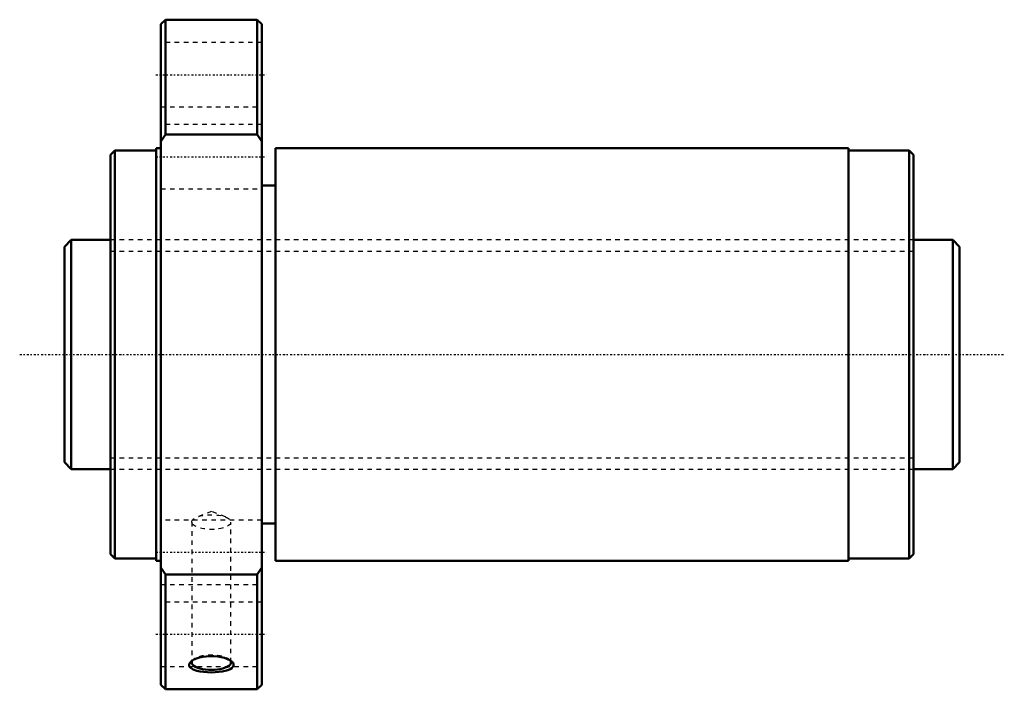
# Model space of a CAD drawing. Header units: millimetres. Extents: x -20 to 195, y -73 to 73.
import ezdxf

# ---------------------------------------------------------------- set-up
doc = ezdxf.new("R2010")
doc.units = ezdxf.units.MM
doc.linetypes.add('Center', pattern=[1.5, 0.45, -0.5, 0.05, -0.5])
doc.linetypes.add('Dashed', pattern=[2, 1, -1])
for name, color, linetype, lineweight in [('2d ConnectionPoints', 7, 'Continuous', 50), ('AM_0', 7, 'Continuous', 50), ('AM_5', 3, 'Continuous', 25), ('AM_7', 7, 'Center', 25), ('AM_9', 6, 'Dashed', 25)]:
    doc.layers.add(name, color=color, linetype=linetype, lineweight=lineweight)

# ---------------------------------------------------------------- blocks, each defined once
blk = doc.blocks.new('1_NRR000SBK5050_5_6Nut_0_in_SBK5050_5_6RRG0_195LC0_0000__0')
at = {"layer": 'AM_0'}
for p, q in [((12, 73), (11, 72)), ((32, 73), (12, 73)), ((12, 73), (12, 48)), ((33, 72), (32, 73)), ((32, 73), (32, 48)), ((11, 72), (11, -72)), ((33, 72), (33, -72)), ((12, 48), (11, 46.47)), ((32, 48), (12, 48)), ((33, 46.47), (32, 48)), ((1, 44.5), (0, 43.5)), ((0, 43.5), (0, -43.5)), ((10, 44.5), (1, 44.5)), ((1, 44.5), (1, -44.5)), ((11, 45), (10, 45)), ((10, 45), (10, -45)), ((160.8, 45), (36, 45)), ((36, 45), (36, -45)), ((160.8, 45), (160.8, -45)), ((174, 44.5), (160.8, 44.5)), ((175, 43.5), (174, 44.5)), ((174, 44.5), (174, -44.5)), ((175, 43.5), (175, -43.5)), ((36, 36.81), (33, 36.81)), ((33, -36.81), (36, -36.81)), ((0, -43.5), (1, -44.5)), ((1, -44.5), (10, -44.5)), ((10, -45), (11, -45)), ((36, -45), (160.8, -45)), ((160.8, -44.5), (174, -44.5)), ((174, -44.5), (175, -43.5)), ((11, -46.47), (12, -48)), ((32, -48), (33, -46.47)), ((12, -48), (12, -73)), ((12, -48), (32, -48)), ((32, -48), (32, -73)), ((11, -72), (12, -73)), ((32, -73), (33, -72)), ((12, -73), (32, -73))]:
    blk.add_line(p, q, dxfattribs=at)
for points in [[(17.57, -66.93), (17.77, -66.78), (18.21, -66.52), (18.76, -66.29), (19.39, -66.09), (20.12, -65.94), (20.89, -65.83), (21.72, -65.78), (22.55, -65.79), (23.38, -65.86), (24.16, -65.99), (24.89, -66.17), (25.52, -66.4), (26.04, -66.66), (26.43, -66.93)], [(18.01, -68.65), (17.36, -68.21), (17.18, -67.93), (17.14, -67.64), (17.22, -67.35), (17.43, -67.06), (17.57, -66.93)], [(26.43, -66.93), (26.45, -66.95), (26.72, -67.24), (26.85, -67.54), (26.85, -67.83), (26.71, -68.11), (26.46, -68.37), (26.08, -68.6), (25.6, -68.81), (25.02, -68.98), (24.34, -69.12), (23.61, -69.22), (22.8, -69.29), (21.98, -69.31), (21.14, -69.28), (20.33, -69.22), (19.56, -69.11), (18.87, -68.95), (18.01, -68.65)]]:
    blk.add_lwpolyline(points, dxfattribs=at)
blk.add_ellipse((22, -67.15), major_axis=(-4.28, 0), ratio=0.374607, start_param=5.975151, end_param=9.741732, dxfattribs=at)
at = {"layer": 'AM_7'}
for p, q in [((9.9, 61), (34.1, 61)), ((9.9, 43.13), (34.1, 43.13)), ((9.9, -43.13), (34.1, -43.13)), ((9.9, -61), (34.1, -61))]:
    blk.add_line(p, q, dxfattribs=at)
at = {"layer": 'AM_9'}
for p, q in [((33, 68), (11, 68)), ((11, 54), (33, 54)), ((33, 50.13), (11, 50.13)), ((11, 36.13), (33, 36.13)), ((175, 25), (0, 25)), ((0, -25), (175, -25)), ((22, -34.24), (18.94, -35.41)), ((25.06, -35.41), (22, -34.24)), ((33, -36.13), (11, -36.13)), ((17.72, -36.53), (17.72, -67.15)), ((26.28, -67.15), (26.28, -36.53)), ((11, -50.13), (33, -50.13)), ((33, -54), (11, -54)), ((11, -68), (33, -68)), ((18.08, -66.5), (17.58, -66.92)), ((26.42, -66.93), (25.92, -66.5))]:
    blk.add_line(p, q, dxfattribs=at)
blk.add_ellipse((22, -36.53), major_axis=(-4.28, 0), ratio=0.374607, dxfattribs=at)
blk.add_ellipse((22, -67.15), major_axis=(-4.28, 0), ratio=0.374607, start_param=3.458547, end_param=5.975151, dxfattribs=at)
blk = doc.blocks.new('2_NRR000SBK5050_5_60Shaft_0_in_SBK5050_5_6RRG0_195LC0_0000__0')
at = {"layer": 'AM_0'}
for p, q in [((-8.5, 25), (-10, 23.5)), ((0, 25), (-8.5, 25)), ((-8.5, 25), (-8.5, -25)), ((183.5, 25), (175, 25)), ((185, 23.5), (183.5, 25)), ((183.5, 25), (183.5, -25)), ((-10, 23.5), (-10, -23.5)), ((185, 23.5), (185, -23.5)), ((-10, -23.5), (-8.5, -25)), ((183.5, -25), (185, -23.5)), ((-8.5, -25), (0, -25)), ((175, -25), (183.5, -25))]:
    blk.add_line(p, q, dxfattribs=at)
at = {"layer": 'AM_5', "linetype": 'Dashed'}
for p, q in [((0, 22.5465), (175, 22.5465)), ((0, -22.5465), (175, -22.5465))]:
    blk.add_line(p, q, dxfattribs=at)
at = {"layer": 'AM_7'}
blk.add_line((-19.75, 0), (194.75, 0), dxfattribs=at)
at = {"layer": 'AM_9'}
for p, q in [((175, 25), (0, 25)), ((0, -25), (175, -25))]:
    blk.add_line(p, q, dxfattribs=at)

msp = doc.modelspace()

# ---------------------------------------------------------------- linework, layer by layer
at = {"layer": '2d ConnectionPoints'}
msp.add_point((0, 0), dxfattribs=at)

# ---------------------------------------------------------------- block references
for name in ['1_NRR000SBK5050_5_6Nut_0_in_SBK5050_5_6RRG0_195LC0_0000__0', '2_NRR000SBK5050_5_60Shaft_0_in_SBK5050_5_6RRG0_195LC0_0000__0']:
    msp.add_blockref(name, (0, 0))

doc.saveas('drawing.dxf')
